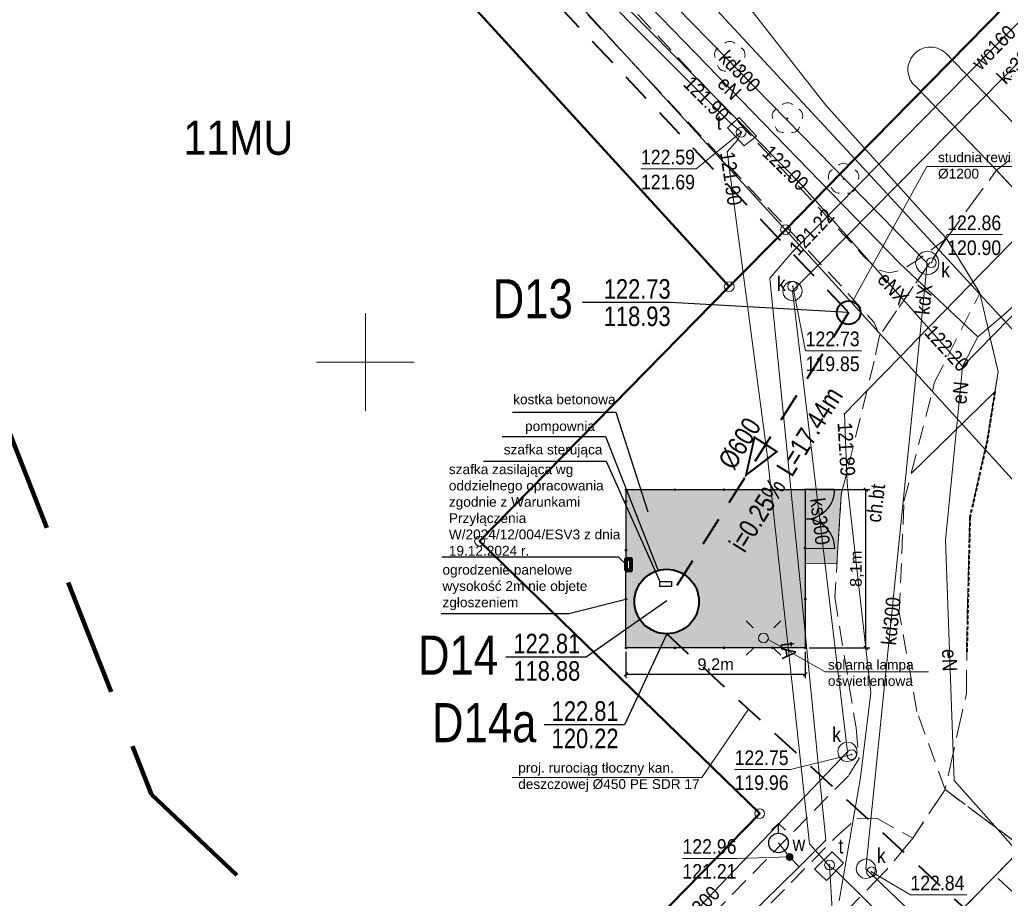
# Model space of a CAD drawing. Header units: metres. Extents: x 10302 to 38325, y -10115 to 6670.
# Tile 6 of 29: x 10916 to 10967, y -5523 to -5478. Entities that reach past the tile are written whole.
import ezdxf
from ezdxf.enums import TextEntityAlignment as Align

# ---------------------------------------------------------------- set-up
doc = ezdxf.new("R2010")
doc.units = ezdxf.units.M
for name, pattern in [('1.0_0.5', [1.5, 1, -0.5]), ('1.5_0.5', [2, 1.5, -0.5]), ('1.5_1.0', [2.5, 1.5, -1]), ('2', [0.9, 0.6, -0.3]), ('219-500', [0]), ('PRZER3-1', [4, 3, -1])]:
    doc.linetypes.add(name, pattern=pattern)
for name, color, linetype, lineweight in [('!kanalizacja deszczowa', 24, '1.5_1.0', 40), ('!kanalizacja tłoczna', 240, '1.5_1.0', 40), ('!kostka betonowa', 7, 'Continuous', 13), ('!lampa solarna', 1, 'Continuous', 40), ('!ogrodzenie pompowni', 7, 'Continuous', 30), ('!opisy', 7, 'Continuous', 18), ('!studnie', 24, 'Continuous', 40), ('!szafka sterownicza pompowni', 1, 'Continuous', 30), ('!szafka zasilająca pompowni', 1, 'Continuous', 30), ('z - kartowanie', 1, 'Continuous', 5), ('z - MPZT', 121, 'PRZER3-1', 18)]:
    doc.layers.add(name, color=color, linetype=linetype, lineweight=lineweight)
for name, color, linetype in [('202-punkt graniczny', 7, 'Continuous'), ('203-punkt graniczny', 7, 'Continuous'), ('217-kontur klasyfikacyjny', 7, 'Continuous'), ('218-kontur użytku gruntowego', 7, 'Continuous'), ('219-działka ewidencyjna', 7, 'Continuous'), ('chodnik', 7, 'Continuous'), ('chodnik-Atr17', 7, 'Continuous'), ('hydrant', 7, 'Continuous'), ('jezdnia', 7, 'Continuous'), ('komora podziemna', 7, 'Continuous'), ('krawężnik', 7, 'Continuous'), ('Liczby', 7, 'Continuous'), ('Linie_odn', 24, 'Continuous'), ('Opis_PZ', 24, 'Continuous'), ('przewód elektroenergetyczny podziemny', 7, 'Continuous'), ('przewód elektroenergetyczny podziemny-Atr1', 7, 'Continuous'), ('przewód gazowy', 7, 'Continuous'), ('przewód kanalizacyjny', 7, 'Continuous'), ('przewód kanalizacyjny-Atr1', 7, 'Continuous'), ('przewód telekomunikacyjny podziemny', 7, 'Continuous'), ('przewód telekomunikacyjny podziemny-Atr1', 7, 'Continuous'), ('przewód wodociągowy', 7, 'Continuous'), ('przewód wodociągowy-Atr1', 7, 'Continuous'), ('rzedna', 7, 'Continuous'), ('rzedna-Atr2', 7, 'Continuous'), ('rzedna-Atr3', 7, 'Continuous'), ('Teksty', 24, 'Continuous'), ('Wymiary', 7, 'Continuous'), ('właz do komory lub kanału - okrągły', 7, 'Continuous'), ('właz do komory lub kanału - okrągły-Atr17', 7, 'Continuous'), ('Zakres', 7, 'Continuous'), ('zasuwa lub zawór', 7, 'Continuous'), ('zasuwa lub zawór-Atr17', 7, 'Continuous')]:
    doc.layers.add(name, color=color, linetype=linetype)
doc.styles.add('MapaZas', font='geodezja.shx', dxfattribs={"width": 0.9})
doc.styles.get("Standard").update_dxf_attribs({"font": 'arial.ttf'})
doc.linetypes.add('OLZ', pattern='A,3,-1,[36,msgB.shx,S=0.008,R=0,X=-0.5,Y=0],3', length=7)
doc.dimstyles.new('K.S. - wymiary', dxfattribs={"dimtxt": 0.6, "dimasz": 0.2, "dimexe": 0.2, "dimexo": 0.2, "dimgap": 0.1, "dimtad": 1, "dimdec": 1, "dimtxsty": 'Standard', "dimblk": 'OBLIQUE', "dimblk1": 'OBLIQUE', "dimblk2": 'OBLIQUE', "dimcen": 2.5, "dimadec": 0, "dimazin": 0, "dimtfac": 1, "dimtmove": 0, "dimatfit": 3, "dimldrblk": 'OBLIQUE', "dimfxl": 1, "dimarcsym": 0})

# ---------------------------------------------------------------- blocks, each defined once
blk = doc.blocks.new('203')
at = {"linetype": 'Continuous', "lineweight": 0}
h = blk.add_hatch(color=0, dxfattribs=at)
edge = h.paths.add_edge_path()
edge.add_arc((0, 0), 0.045, 0, 360)
blk = doc.blocks.new('202')
at = {"color": 0, "linetype": 'Continuous', "lineweight": 0}
blk.add_circle((0, 0), 0.25, dxfattribs=at)
blk = doc.blocks.new('US22')
at = {"color": 0, "linetype": 'Continuous', "lineweight": 13}
blk.add_circle((0, 0), 0.25, dxfattribs=at)
blk = doc.blocks.new('PW01')
at = {"linetype": 'Continuous', "lineweight": 13}
h = blk.add_hatch(color=0, dxfattribs=at)
edge = h.paths.add_edge_path()
edge.add_arc((0, 0), 0.045, 0, 360)
blk = doc.blocks.new('US25')
at = {"linetype": 'Continuous', "lineweight": 0}
h = blk.add_hatch(color=0, dxfattribs=at)
edge = h.paths.add_edge_path()
edge.add_arc((0, 0), 0.2, 0, 360)
blk = doc.blocks.new('SUWH')
at = {"color": 0, "linetype": 'Continuous'}
for p in [(-0.354, 0.646), (0, 0.5), (0.354, 0.646)]:
    blk.add_line(p, (0, 1), dxfattribs=at)
blk.add_circle((0, 0), 0.5, dxfattribs=at)
blk = doc.blocks.new('OP021')
at = {"linetype": 'Continuous', "lineweight": 13}
h = blk.add_hatch(color=0, dxfattribs=at)
edge = h.paths.add_edge_path()
edge.add_arc((0, 0), 0.05, 0, 360)
at = {"color": 0, "linetype": 'Continuous', "lineweight": 13}
for centre, start, end in [((0, 0.4), 49.272, 130.728), ((-0.38, 0.124), 121.308, 202.548), ((0.38, 0.124), 337.452, 58.692), ((-0.235, -0.324), 193.221, 274.871), ((0.235, -0.324), 265.129, 346.779)]:
    blk.add_arc(centre, 0.4, start, end, dxfattribs=at)
blk = doc.blocks.new('SM01')
at = {"color": 0, "linetype": 'Continuous', "lineweight": 13}
for p, q in [((-0.53, 0.531), (-0.883, 0.884)), ((0.531, 0.531), (0.884, 0.884)), ((-0.53, -0.53), (-0.883, -0.883)), ((0.531, -0.53), (0.884, -0.883))]:
    blk.add_line(p, q, dxfattribs=at)
blk.add_circle((0, 0), 0.25, dxfattribs=at)
blk = doc.blocks.new('_Oblique')
at = {"color": 0, "linetype": 'ByBlock', "lineweight": -2, "transparency": 16777216}
blk.add_line((-0.5, -0.5), (0.5, 0.5), dxfattribs=at)
blk = doc.blocks.new('*D53')
at = {"layer": 'Defpoints', "color": 0}
for p in [(10947.249, -5510.532), (10956.423, -5510.532), (10956.423, -5511.882)]:
    blk.add_point(p, dxfattribs=at)
at = {"layer": 'Wymiary', "color": 0, "lineweight": -2}
for p, q in [((10947.249, -5510.732), (10947.249, -5512.082)), ((10956.423, -5510.732), (10956.423, -5512.082)), ((10947.249, -5511.882), (10956.423, -5511.882))]:
    blk.add_line(p, q, dxfattribs=at)
at = {"layer": 'Wymiary', "color": 0, "lineweight": -2, "xscale": 0.2, "yscale": 0.2, "zscale": 0.2}
for p, rotation in [((10947.249, -5511.882), 179.9968985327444), ((10956.423, -5511.882), 359.9968985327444)]:
    blk.add_blockref('_Oblique', p, dxfattribs=dict(at, rotation=rotation))
at = {"layer": 'Wymiary', "color": 0, "insert": (10951.836, -5511.422), "char_height": 0.6, "attachment_point": 5, "rotation": 359.9969}
blk.add_mtext('9,2m', dxfattribs=at)
blk = doc.blocks.new('*D54')
at = {"layer": 'Defpoints', "color": 0}
for p in [(10956.423, -5502.434), (10959.523, -5502.434), (10956.423, -5510.532)]:
    blk.add_point(p, dxfattribs=at)
at = {"layer": 'Wymiary', "color": 0, "lineweight": -2}
for p, q in [((10956.623, -5502.434), (10959.723, -5502.434)), ((10959.523, -5510.532), (10959.523, -5502.434)), ((10956.623, -5510.532), (10959.723, -5510.532))]:
    blk.add_line(p, q, dxfattribs=at)
at = {"layer": 'Wymiary', "color": 0, "lineweight": -2, "xscale": 0.2, "yscale": 0.2, "zscale": 0.2}
for p, rotation in [((10959.523, -5502.434), 90), ((10959.523, -5510.532), 270)]:
    blk.add_blockref('_Oblique', p, dxfattribs=dict(at, rotation=rotation))
at = {"layer": 'Wymiary', "color": 0, "insert": (10959.063, -5506.483), "char_height": 0.6, "attachment_point": 5, "rotation": 90}
blk.add_mtext('8,1m', dxfattribs=at)

msp = doc.modelspace()

# ---------------------------------------------------------------- hatches: boundary and pattern name
at = {"layer": '!kostka betonowa', "transparency": 33554687}
h = msp.add_hatch(dxfattribs=at)
h.set_pattern_fill('BUTTERFLY', color=256, scale=0.01, angle=179, style=0)
h.paths.add_polyline_path([(10956.423, -5510.532), (10947.249, -5510.532), (10947.251, -5506.577), (10947.251, -5506.577), (10947.253, -5505.977), (10947.251, -5505.977), (10947.253, -5502.434), (10958.321, -5502.434), (10958.26, -5502.678), (10958.038, -5506.222), (10956.423, -5506.213)])
h.paths.add_polyline_path([(10950.984, -5508.159, -1), (10947.684, -5508.159, -1)], flags=16)
h.paths.add_polyline_path([(10947.253, -5505.977), (10947.251, -5506.577), (10947.501, -5506.578), (10947.503, -5505.978)], flags=16)

# ---------------------------------------------------------------- linework, layer by layer
at = {"layer": '!kanalizacja deszczowa'}
msp.add_lwpolyline([(10600, -5104.768), (10609.534, -5114.656), (10649.853, -5156.734), (10677.221, -5186.107), (10709.09, -5220.326), (10754.76, -5269.218), (10789.47, -5306.278), (10819.53, -5338.968), (10822.276, -5348.999), (10870.203, -5399.744), (10918.061, -5450.416), (10958.638, -5493.378), (10949.334, -5508.159)], dxfattribs=at)
at = {"layer": '!kanalizacja deszczowa', "linetype": 'ByBlock'}
msp.add_lwpolyline([(10953.392, -5501.689, 0.1, 0.1, 0), (10954.964, -5500.486, 0.1, 0.1, 0), (10953.823, -5499.756, 0.1, 0.1, 0)], format="xyseb", close=True, dxfattribs=at)
at = {"layer": '!kanalizacja tłoczna'}
msp.add_lwpolyline([(10949.334, -5509.809), (10975.677, -5534.081)], dxfattribs=at)
at = {"layer": '!kanalizacja tłoczna', "linetype": 'Continuous'}
msp.add_circle((10949.334, -5508.159), 1.65, dxfattribs=at)
at = {"layer": '!kostka betonowa'}
msp.add_lwpolyline([(10961.84, -5501.607), (10966.118, -5497.434)], dxfattribs=at)
at = {"layer": '!kostka betonowa', "color": 4, "linetype": '2', "lineweight": 40, "ltscale": 0.3}
msp.add_lwpolyline([(10966.118, -5497.434), (10965.734, -5499.894), (10964.84, -5503.838), (10964.679, -5510.806)], dxfattribs=at)
at = {"layer": '!kostka betonowa', "color": 252}
msp.add_lwpolyline([(10947.249, -5510.532), (10956.423, -5510.532), (10956.423, -5506.213), (10958.038, -5506.222), (10958.26, -5502.678), (10958.321, -5502.434), (10947.253, -5502.434), (10947.249, -5510.532)], dxfattribs=at)
at = {"layer": '!ogrodzenie pompowni', "color": 252}
msp.add_lwpolyline([(10956.423, -5510.532), (10947.249, -5510.532), (10947.253, -5502.434), (10956.423, -5502.434)], close=True, dxfattribs=at)
msp.add_lwpolyline([(10956.425, -5505.433), (10957.925, -5505.441, 0.416307), (10956.422, -5503.934, 0.416307), (10957.923, -5502.424), (10956.423, -5502.434)], format="xyb", dxfattribs=at)
for centre in [(10947.253, -5502.434), (10949.753, -5502.434), (10952.253, -5502.434), (10956.423, -5502.434), (10947.252, -5503.032), (10947.253, -5505.532), (10956.421, -5505.433), (10947.25, -5508.032), (10956.423, -5508.032), (10947.249, -5510.532), (10949.749, -5510.532), (10952.249, -5510.524), (10954.749, -5510.524), (10956.423, -5510.532)]:
    msp.add_circle(centre, 0.045, dxfattribs=at)
at = {"layer": '!ogrodzenie pompowni'}
for centre in [(10954.753, -5502.434), (10956.423, -5502.434)]:
    msp.add_circle(centre, 0.045, dxfattribs=at)
at = {"layer": '!opisy', "color": 24}
for points in [[(10970.433, -5485.904), (10962.633, -5485.904), (10958.831, -5492.81)], [(10962.723, -5511.753), (10957.433, -5511.753), (10954.52, -5510.106)], [(10941.435, -5517.163), (10951.125, -5517.163), (10953.51, -5513.657)]]:
    msp.add_lwpolyline(points, dxfattribs=at)
at = {"layer": '!opisy', "color": 24, "lineweight": 30}
for points in [[(10941.44, -5498.472), (10946.73, -5498.472), (10948.373, -5503.575)], [(10940.919, -5499.714), (10946.199, -5499.714), (10948.9, -5506.567)], [(10939.963, -5500.978), (10946.243, -5500.978), (10948.985, -5507.138)]]:
    msp.add_lwpolyline(points, dxfattribs=at)
at = {"layer": '!opisy', "color": 252, "lineweight": 30}
for points in [[(10937.83, -5505.869), (10946.85, -5505.869), (10947.251, -5506.27)], [(10937.8, -5508.774), (10944.32, -5508.774), (10947.25, -5508.032)]]:
    msp.add_lwpolyline(points, dxfattribs=at)
at = {"layer": '!studnie'}
msp.add_circle((10958.638, -5493.378), 0.6, dxfattribs=at)
at = {"layer": '!szafka sterownicza pompowni'}
msp.add_lwpolyline([(10948.985, -5507.138), (10949.585, -5507.137), (10949.586, -5507.387), (10948.986, -5507.388)], close=True, dxfattribs=at)
at = {"layer": '!szafka zasilająca pompowni', "color": 252, "lineweight": 80}
msp.add_lwpolyline([(10947.251, -5506.577), (10947.253, -5505.977), (10947.503, -5505.978), (10947.501, -5506.578)], close=True, dxfattribs=at)
at = {"color": 0, "lineweight": 13}
for p, q in [((10933.92, -5498.408), (10933.92, -5493.408)), ((10933.92, -5498.408), (10933.92, -5493.408)), ((10931.42, -5495.908), (10936.42, -5495.908)), ((10931.42, -5495.908), (10936.42, -5495.908))]:
    msp.add_line(p, q, dxfattribs=at)
at = {"layer": '217-kontur klasyfikacyjny', "color": 3, "linetype": 'Continuous', "lineweight": 13}
msp.add_line((10924.976, -5548.802), (10954.09, -5519.008), dxfattribs=at)
at = {"layer": '217-kontur klasyfikacyjny', "color": 3, "linetype": 'Continuous', "lineweight": 13, "flags": 128}
for points in [[(10952.53, -5492.048), (10917.14, -5453.298)], [(10939.76, -5505.068), (10952.53, -5492.048)], [(10954.09, -5519.008), (10939.76, -5505.068)]]:
    msp.add_lwpolyline(points, dxfattribs=at)
at = {"layer": '218-kontur użytku gruntowego', "color": 3, "linetype": 'Continuous', "lineweight": 13}
for p, q in [((10924.976, -5548.802), (10954.09, -5519.008)), ((10954.09, -5519.008), (10924.976, -5548.802))]:
    msp.add_line(p, q, dxfattribs=at)
at = {"layer": '218-kontur użytku gruntowego', "color": 3, "linetype": 'Continuous', "lineweight": 13, "flags": 128}
for points in [[(10952.53, -5492.048), (10917.14, -5453.298)], [(10917.14, -5453.298), (10952.53, -5492.048)], [(10939.76, -5505.068), (10952.53, -5492.048)], [(10952.53, -5492.048), (10939.76, -5505.068)], [(10954.09, -5519.008), (10939.76, -5505.068)], [(10939.76, -5505.068), (10954.09, -5519.008)]]:
    msp.add_lwpolyline(points, dxfattribs=at)
at = {"layer": '219-działka ewidencyjna', "color": 3, "linetype": '219-500', "lineweight": 13}
msp.add_line((10924.976, -5548.802), (10954.09, -5519.008), dxfattribs=at)
at = {"layer": '219-działka ewidencyjna', "color": 3, "linetype": '219-500', "lineweight": 13, "flags": 128}
for points in [[(10882.23, -5402.828), (10958.95, -5485.508)], [(10955.41, -5489.138), (10920.09, -5450.518)], [(10952.53, -5492.048), (10917.14, -5453.298)], [(10958.95, -5485.508), (10973.42, -5470.778)], [(10958.95, -5485.508), (10970.91, -5498.448)], [(10955.41, -5489.138), (10952.53, -5492.048)], [(10967.17, -5502.088), (10955.41, -5489.138)], [(10952.53, -5492.048), (10939.76, -5505.068)], [(10954.09, -5519.008), (10939.76, -5505.068)]]:
    msp.add_lwpolyline(points, dxfattribs=at)
at = {"layer": 'chodnik', "color": 7, "linetype": '1.0_0.5', "lineweight": 13}
for p, q in [((10963.65, -5489.578), (10960.21, -5494.558)), ((10965.35, -5492.378), (10963.65, -5489.578)), ((10963.03, -5496.938), (10965.35, -5492.378)), ((10960.21, -5494.558), (10959.95, -5495.868)), ((10959.95, -5495.868), (10958.26, -5502.678)), ((10962.92, -5497.398), (10963.03, -5496.938)), ((10961.47, -5503.048), (10962.92, -5497.398)), ((10958.26, -5502.678), (10957.93, -5507.938)), ((10961.23, -5508.708), (10961.47, -5503.048)), ((10957.93, -5507.938), (10959.02, -5514.628)), ((10962.13, -5513.778), (10961.23, -5508.708)), ((10963.57, -5517.778), (10962.13, -5513.778)), ((10959.02, -5514.628), (10959.17, -5516.188)), ((10959.17, -5516.188), (10958.63, -5517.068)), ((10958.63, -5517.068), (10950.26, -5525.628)), ((10961.92, -5520.268), (10963.57, -5517.778)), ((10958.01, -5520.178), (10959.07, -5519.258)), ((10959.07, -5519.258), (10960.08, -5519.248)), ((10960.08, -5519.248), (10961.92, -5520.268)), ((10951.5, -5526.808), (10958.01, -5520.178))]:
    msp.add_line(p, q, dxfattribs=at)
at = {"layer": 'chodnik', "color": 7, "linetype": '1.0_0.5', "lineweight": 13, "flags": 128}
for points in [[(10963.65, -5489.578), (10962.2, -5490.658), (10961.37, -5491.198), (10960.73, -5491.348), (10960.16, -5491.198), (10959.44, -5490.518), (10942.24, -5472.128), (10913.17, -5440.908), (10899.87, -5426.598), (10894.81, -5421.178), (10887.72, -5413.538), (10881.02, -5406.328), (10867.29, -5391.538), (10863.38, -5387.358), (10862.1, -5388.758), (10865.92, -5392.838), (10879.73, -5407.678), (10886.33, -5414.818), (10893.47, -5422.488), (10898.66, -5428.038), (10911.8, -5442.238), (10940.89, -5473.418), (10958.07, -5491.808), (10959.95, -5493.888), (10960.21, -5494.558)], [(10968.04, -5484.688), (10966.2, -5486.088), (10968.89, -5488.968), (10970.7, -5487.588)], [(10966.14, -5522.188), (10963.32, -5525.038), (10970.12, -5531.408), (10972.97, -5528.538)]]:
    msp.add_lwpolyline(points, close=True, dxfattribs=at)
at = {"layer": 'jezdnia', "color": 7, "linetype": '1.5_0.5', "lineweight": 13, "flags": 128}
msp.add_lwpolyline([(11010.47, -5496.178), (11007.08, -5492.788), (11006.17, -5493.628), (11005.16, -5493.748), (11004.47, -5493.258), (11002.67, -5491.208), (11001.75, -5490.578), (11001.08, -5489.758), (11000.3, -5488.088), (11000.43, -5486.678), (10996.79, -5483.448), (10994.32, -5484.518), (10991.78, -5484.938), (10988.72, -5485.018), (10984.4, -5485.168), (10980.15, -5485.218), (10977.54, -5484.998), (10975.17, -5484.218), (10972.33, -5482.598), (10968.04, -5484.688), (10970.7, -5487.588), (10972.19, -5489.158), (10972.29, -5489.328), (10972.38, -5489.508), (10972.42, -5489.708), (10972.43, -5489.908), (10972.41, -5490.118), (10972.35, -5490.308), (10972.25, -5490.488), (10972.13, -5490.658), (10971.98, -5490.798), (10971.82, -5490.898), (10971.62, -5490.978), (10971.42, -5491.028), (10971.22, -5491.038), (10971.02, -5491.018), (10970.82, -5490.958), (10970.65, -5490.858), (10968.89, -5488.968), (10966.2, -5486.088), (10963.65, -5489.578), (10965.35, -5492.378), (10966.28, -5496.398), (10965.73, -5499.918), (10965.62, -5500.378), (10964.84, -5503.838), (10964.7, -5508.798), (10964.66, -5512.858), (10963.57, -5517.778), (10967.54, -5520.738), (10968.81, -5520.328), (10973.35, -5516.838), (10973.2, -5516.638), (10973.06, -5516.418), (10972.91, -5516.208), (10972.77, -5515.988), (10972.64, -5515.778), (10972.51, -5515.548), (10972.38, -5515.328), (10972.26, -5515.108), (10972.13, -5514.888), (10972.02, -5514.658), (10971.9, -5514.428), (10971.8, -5514.198), (10971.68, -5513.968), (10971.58, -5513.738), (10971.48, -5513.498), (10971.38, -5513.258), (10971.29, -5513.028), (10971.2, -5512.788), (10971.11, -5512.548), (10971.03, -5512.308), (10970.95, -5512.058), (10970.88, -5511.818), (10970.8, -5511.568), (10970.74, -5511.328), (10970.67, -5511.078), (10970.61, -5510.838), (10970.55, -5510.588), (10970.49, -5510.328), (10970.45, -5510.078), (10970.4, -5509.828), (10970.32, -5509.318), (10970.29, -5509.068), (10970.25, -5508.818), (10970.23, -5508.568), (10970.21, -5508.308), (10970.19, -5508.058), (10970.17, -5507.798), (10970.16, -5507.548), (10970.15, -5507.288), (10970.14, -5507.038), (10970.15, -5506.778), (10970.15, -5506.528), (10970.16, -5506.268), (10970.17, -5506.018), (10970.19, -5505.758), (10970.2, -5505.498), (10970.21, -5505.438), (10970.21, -5505.368), (10970.23, -5505.298), (10970.23, -5505.228), (10970.24, -5505.158), (10970.24, -5505.088), (10970.26, -5504.948), (10970.26, -5504.878), (10970.27, -5504.808), (10970.29, -5504.738), (10970.3, -5504.678), (10970.3, -5504.608), (10970.31, -5504.538), (10970.33, -5504.398), (10970.37, -5504.148), (10970.41, -5503.898), (10970.46, -5503.648), (10970.5, -5503.398), (10970.55, -5503.148), (10970.61, -5502.898), (10970.73, -5502.408), (10970.8, -5502.158), (10970.87, -5501.918), (10970.94, -5501.678), (10971.03, -5501.428), (10971.1, -5501.188), (10971.18, -5500.948), (10971.28, -5500.718), (10971.37, -5500.478), (10971.47, -5500.238), (10971.56, -5500.008), (10971.67, -5499.768), (10971.78, -5499.548), (10971.88, -5499.318), (10972, -5499.088), (10972.11, -5498.858), (10972.24, -5498.638), (10972.36, -5498.418), (10972.48, -5498.198), (10972.62, -5497.978), (10972.75, -5497.758), (10972.89, -5497.548), (10973.03, -5497.338), (10973.17, -5497.128), (10973.32, -5496.918), (10973.47, -5496.708), (10973.62, -5496.508), (10973.78, -5496.308), (10973.93, -5496.108), (10974.1, -5495.918), (10974.26, -5495.718), (10974.43, -5495.528), (10974.6, -5495.338), (10974.77, -5495.158), (10974.95, -5494.968), (10975.13, -5494.788), (10975.31, -5494.618), (10975.49, -5494.438), (10975.68, -5494.268), (10975.87, -5494.098), (10976.06, -5493.928), (10976.25, -5493.768), (10976.46, -5493.608), (10976.65, -5493.448), (10977.06, -5493.148), (10977.27, -5492.988), (10977.47, -5492.858), (10977.68, -5492.708), (10977.9, -5492.568), (10978.11, -5492.438), (10978.33, -5492.308), (10978.54, -5492.188), (10978.77, -5492.058), (10978.99, -5491.928), (10979.21, -5491.818), (10979.44, -5491.698), (10979.67, -5491.598), (10979.9, -5491.488), (10980.13, -5491.378), (10980.36, -5491.278), (10980.59, -5491.178), (10980.82, -5491.088), (10981.07, -5490.998), (10981.31, -5490.908), (10981.54, -5490.828), (10981.78, -5490.738), (10982.02, -5490.668), (10982.26, -5490.598), (10982.51, -5490.528), (10982.76, -5490.458), (10983, -5490.398), (10983.25, -5490.338), (10983.49, -5490.278), (10983.74, -5490.238), (10984.24, -5490.138), (10984.49, -5490.098), (10984.73, -5490.068), (10985, -5490.028), (10985.25, -5490.008), (10985.5, -5489.978), (10985.75, -5489.948), (10986, -5489.938), (10986.25, -5489.918), (10986.51, -5489.908), (10986.76, -5489.898), (10987.01, -5489.898), (10987.27, -5489.898), (10987.52, -5489.908), (10987.77, -5489.908), (10988.02, -5489.918), (10988.28, -5489.928), (10988.53, -5489.948), (10988.78, -5489.978), (10989.03, -5489.998), (10989.29, -5490.028), (10989.54, -5490.058), (10989.79, -5490.098), (10990.03, -5490.138), (10990.28, -5490.188), (10990.53, -5490.228), (10990.78, -5490.288), (10991.03, -5490.338), (10991.27, -5490.398), (10991.52, -5490.458), (10991.77, -5490.518), (10992.01, -5490.598), (10992.25, -5490.668), (10992.49, -5490.748), (10992.73, -5490.828), (10992.97, -5490.918), (10993.21, -5491.008), (10993.44, -5491.088), (10993.68, -5491.198), (10993.9, -5491.288), (10994.14, -5491.398), (10994.37, -5491.498), (10994.6, -5491.618), (10994.83, -5491.718), (10995.05, -5491.838), (10995.27, -5491.958), (10995.49, -5492.078), (10995.72, -5492.208), (10995.94, -5492.338), (10996.14, -5492.468), (10996.36, -5492.608), (10996.57, -5492.738), (10996.79, -5492.878), (10996.99, -5493.028), (10997.19, -5493.178), (10997.4, -5493.338), (10997.6, -5493.488), (10997.79, -5493.638), (10997.99, -5493.808), (10998.19, -5493.968), (10998.37, -5494.128), (10998.57, -5494.308), (10998.75, -5494.468), (10998.94, -5494.648), (10999.12, -5494.828), (10999.3, -5495.008), (10999.48, -5495.178), (10999.64, -5495.378), (10999.82, -5495.558), (10999.99, -5495.748), (11000.14, -5495.948), (11000.31, -5496.138), (11000.62, -5496.538), (11000.78, -5496.738), (11000.92, -5496.938), (11001.07, -5497.148), (11001.22, -5497.358), (11001.35, -5497.568), (11001.49, -5497.778), (11001.63, -5497.988), (11001.76, -5498.218), (11001.89, -5498.428), (11002.01, -5498.648), (11002.13, -5498.868), (11002.25, -5499.098), (11002.36, -5499.328), (11002.48, -5499.548), (11002.58, -5499.778), (11002.69, -5500.008), (11002.79, -5500.248), (11002.88, -5500.478), (11002.98, -5500.718)], close=True, dxfattribs=at)
at = {"layer": 'jezdnia', "color": 7, "linetype": '1.5_0.5', "lineweight": 13}
msp.add_lwpolyline([(10934.164, -5558.837), (10936.75, -5556.188), (10956.42, -5532.058), (10963.32, -5525.038), (10966.14, -5522.188), (10967.54, -5520.738), (10963.57, -5517.778), (10961.92, -5520.268), (10960.61, -5521.848), (10953.65, -5528.988), (10931.77, -5551.338), (10929.461, -5553.699)], dxfattribs=at)
at = {"layer": 'komora podziemna', "color": 30, "linetype": 'Continuous', "lineweight": 13, "flags": 128}
for points in [[(10953.04, -5483.398), (10953.93, -5484.348), (10953.29, -5484.848), (10952.45, -5483.928)], [(10957.79, -5520.958), (10958.38, -5521.538), (10957.5, -5522.428), (10956.89, -5521.858)]]:
    msp.add_lwpolyline(points, close=True, dxfattribs=at)
at = {"layer": 'komora podziemna', "color": 32, "linetype": 'Continuous', "lineweight": 13, "flags": 128}
for points in [[(10963.26, -5490.848), (10963.21, -5491.078), (10963.08, -5491.268), (10962.88, -5491.388), (10962.65, -5491.438), (10962.42, -5491.378), (10962.24, -5491.248), (10962.11, -5491.058), (10962.06, -5490.828), (10962.12, -5490.598), (10962.25, -5490.408), (10962.44, -5490.278), (10962.67, -5490.238), (10962.9, -5490.288), (10963.09, -5490.428), (10963.22, -5490.618)], [(10956.23, -5492.088), (10956.27, -5492.278), (10956.22, -5492.468), (10956.11, -5492.628), (10955.95, -5492.738), (10955.76, -5492.768), (10955.57, -5492.728), (10955.41, -5492.618), (10955.3, -5492.458), (10955.27, -5492.268), (10955.31, -5492.078), (10955.42, -5491.918), (10955.58, -5491.808), (10955.78, -5491.768), (10955.96, -5491.818), (10956.12, -5491.928)], [(10959.08, -5515.858), (10959.04, -5516.048), (10958.93, -5516.208), (10958.76, -5516.308), (10958.57, -5516.348), (10958.38, -5516.308), (10958.23, -5516.198), (10958.12, -5516.028), (10958.08, -5515.838), (10958.12, -5515.648), (10958.24, -5515.498), (10958.4, -5515.388), (10958.59, -5515.348), (10958.78, -5515.388), (10958.94, -5515.508), (10959.04, -5515.668)], [(10960.02, -5521.838), (10959.98, -5522.028), (10959.87, -5522.188), (10959.71, -5522.288), (10959.51, -5522.328), (10959.33, -5522.288), (10959.17, -5522.168), (10959.06, -5522.008), (10959.02, -5521.818), (10959.07, -5521.628), (10959.18, -5521.468), (10959.34, -5521.368), (10959.53, -5521.328), (10959.72, -5521.368), (10959.88, -5521.488), (10959.99, -5521.648)]]:
    msp.add_lwpolyline(points, close=True, dxfattribs=at)
at = {"layer": 'krawężnik', "color": 7, "linetype": 'Continuous', "lineweight": 13, "flags": 128}
for points in [[(10952.52, -5476.428), (10957.45, -5482.738), (10962.51, -5488.348), (10963.65, -5489.578)], [(10962.07, -5481.808), (10961.91, -5481.648), (10961.79, -5481.458), (10961.71, -5481.248), (10961.67, -5481.028), (10961.67, -5480.808), (10961.73, -5480.588), (10961.82, -5480.378), (10961.95, -5480.188), (10962.11, -5480.038), (10962.3, -5479.918), (10962.51, -5479.828), (10962.73, -5479.798), (10962.96, -5479.798), (10963.18, -5479.848), (10963.38, -5479.948), (10963.57, -5480.068)], [(10972.19, -5489.158), (10970.7, -5487.588), (10968.04, -5484.688), (10963.59, -5480.088)], [(10962.07, -5481.808), (10966.2, -5486.088), (10968.89, -5488.968), (10970.65, -5490.858)], [(10963.65, -5489.578), (10965.35, -5492.378), (10966.28, -5496.398), (10965.73, -5499.918), (10965.62, -5500.378)]]:
    msp.add_lwpolyline(points, dxfattribs=at)
at = {"layer": 'krawężnik', "color": 7, "linetype": 'Continuous', "lineweight": 13}
msp.add_lwpolyline([(10934.164, -5558.837), (10936.75, -5556.188), (10956.42, -5532.058), (10963.32, -5525.038), (10966.14, -5522.188), (10967.54, -5520.738), (10968.81, -5520.328), (10970.26, -5521.018), (10971.62, -5522.498), (10973.1, -5523.858), (10973.83, -5525.418), (10973.76, -5527.058), (10972.97, -5528.538), (10970.12, -5531.408)], dxfattribs=at)
at = {"layer": 'Linie_odn'}
for points in [[(10958.638, -5493.378), (10949.533, -5492.865), (10945.033, -5492.865)], [(10949.334, -5508.125), (10945.21, -5511.007), (10941.11, -5511.007)], [(10949.334, -5509.809), (10947.17, -5514.463), (10943.07, -5514.463)]]:
    msp.add_lwpolyline(points, dxfattribs=at)
at = {"layer": 'przewód elektroenergetyczny podziemny', "color": 1, "linetype": 'Continuous', "lineweight": 13, "flags": 128}
for points in [[(10965.24, -5494.608), (10961.26, -5490.868), (10943.82, -5472.888), (10946.21, -5470.518), (10946.29, -5470.058)], [(10970.85, -5489.598), (10964.47, -5496.138), (10956.27, -5486.878), (10943, -5473.378)], [(10965.24, -5494.608), (10966.6, -5493.468), (10970.85, -5489.598)], [(10964.2, -5498.818), (10964.47, -5496.138), (10965.24, -5494.608)], [(10970.24, -5524.288), (10964.03, -5517.308), (10963.59, -5505.018), (10964.2, -5498.818)]]:
    msp.add_lwpolyline(points, dxfattribs=at)
at = {"layer": 'przewód gazowy', "color": 40, "linetype": 'Continuous', "lineweight": 13}
for p, q in [((10961.3, -5495.608), (10959.64, -5497.318)), ((10959.64, -5497.318), (10958.42, -5498.548)), ((10958.42, -5498.548), (10958.57, -5502.108)), ((10958.57, -5502.108), (10959.77, -5512.808)), ((10959.77, -5512.808), (10959.24, -5517.158)), ((10959.24, -5517.158), (10958.16, -5523.478))]:
    msp.add_line(p, q, dxfattribs=at)
msp.add_lwpolyline([(11025.779, -5451.569), (11010.72, -5466.618), (10998.79, -5476.758), (10980.22, -5476.208), (10974, -5482.598), (10964.11, -5492.718), (10962.13, -5494.758), (10961.3, -5495.608)], dxfattribs=at)
at = {"layer": 'przewód kanalizacyjny', "color": 34, "linetype": 'Continuous', "lineweight": 13, "flags": 128}
for points in [[(10962.66, -5490.838), (10943.48, -5471.228)], [(10957.07, -5490.958), (10973.48, -5474.328)], [(10962.09, -5496.488), (10962.66, -5490.838)], [(10955.77, -5492.268), (10957.07, -5490.958)], [(10958.58, -5515.848), (10955.77, -5492.268)], [(10959.52, -5521.828), (10962.09, -5496.488)], [(10943.45, -5531.688), (10958.58, -5515.848)], [(10959.52, -5521.828), (10975.14, -5536.788)]]:
    msp.add_lwpolyline(points, dxfattribs=at)
at = {"layer": 'przewód telekomunikacyjny podziemny', "color": 30, "linetype": 'Continuous', "lineweight": 13, "flags": 128}
for points in [[(10918.86, -5448.898), (10919.17, -5449.398), (10941.74, -5472.788), (10952.62, -5483.698), (10953.18, -5484.138)], [(10953.18, -5484.138), (10952.95, -5484.548), (10952.43, -5485.148), (10954.48, -5500.778), (10956.64, -5520.548), (10957.36, -5521.348), (10957.64, -5521.698)], [(10957.64, -5521.698), (10958, -5521.938), (10972.6, -5536.378), (10972.66, -5536.858)]]:
    msp.add_lwpolyline(points, dxfattribs=at)
at = {"layer": 'przewód wodociągowy', "color": 5, "linetype": 'Continuous', "lineweight": 13}
for p, q in [((10954.61, -5491.618), (10955.79, -5490.248)), ((10957.48, -5520.368), (10954.61, -5491.618)), ((10956.11, -5521.728), (10957.48, -5520.368)), ((10939.19, -5538.258), (10956.11, -5521.728))]:
    msp.add_line(p, q, dxfattribs=at)
at = {"layer": 'przewód wodociągowy', "color": 5, "linetype": 'Continuous', "lineweight": 13, "flags": 128}
for points in [[(10955.79, -5490.248), (10972.67, -5473.098), (10972.8, -5472.878)], [(10955.05, -5520.508), (10955.62, -5521.228)], [(10955.62, -5521.228), (10956.11, -5521.728)]]:
    msp.add_lwpolyline(points, dxfattribs=at)
at = {"layer": 'rzedna-Atr2', "color": 7, "lineweight": 13, "flags": 128}
for points in [[(10953.14, -5484.148), (10950.84, -5486.028), (10948.018, -5486.028)], [(10962.87, -5490.818), (10963.68, -5489.388), (10966.502, -5489.388)], [(10955.78, -5492.038), (10956.44, -5495.328), (10959.294, -5495.328)], [(10958.79, -5515.988), (10955.66, -5516.758), (10952.806, -5516.758)], [(10957.66, -5521.638), (10957.99, -5527.008), (10960.838, -5527.008)], [(10959.81, -5521.988), (10961.8, -5523.168), (10964.686, -5523.168)]]:
    msp.add_lwpolyline(points, dxfattribs=at)
at = {"layer": 'rzedna-Atr2', "color": 5, "lineweight": 13, "flags": 128}
msp.add_lwpolyline([(10955.62, -5521.228), (10952.93, -5521.298), (10950.14, -5521.298)], dxfattribs=at)
at = {"layer": 'z - MPZT', "linetype": 'Continuous', "lineweight": 50}
for points in [[(10939.68, -5533.755), (10954.09, -5519.008), (10939.76, -5505.068), (10952.53, -5492.048), (10917.14, -5453.298), (10890.54, -5425.178), (10876.87, -5410.538), (10814.15, -5343.818), (10816.18, -5341.938), (10806.21, -5331.278), (10800.43, -5324.998), (10779.98, -5301.608), (10768.17, -5288.758), (10759.88, -5279.428), (10743.05, -5261.225)], [(10952.53, -5492.048), (10955.41, -5489.138), (10958.95, -5485.508), (10973.42, -5470.778)]]:
    msp.add_lwpolyline(points, dxfattribs=at)
at = {"layer": 'Zakres', "color": 6, "linetype": '2', "lineweight": 100, "ltscale": 10}
msp.add_lwpolyline([(10734.301, -5292.325), (10908.87, -5482.048), (10922.98, -5518.038), (10994.95, -5585.768)], dxfattribs=at)

# ---------------------------------------------------------------- block references
at = {"layer": '!lampa solarna'}
msp.add_blockref('SM01', (10954.283, -5510.027), dxfattribs=at)
at = {"layer": '202-punkt graniczny', "color": 3, "linetype": 'Continuous', "lineweight": 13}
for p in [(10955.41, -5489.138), (10952.53, -5492.048), (10939.76, -5505.068), (10954.09, -5519.008)]:
    msp.add_blockref('202', p, dxfattribs=at)
at = {"layer": '203-punkt graniczny', "color": 3, "linetype": 'Continuous', "lineweight": 13}
msp.add_blockref('203', (10958.95, -5485.508), dxfattribs=at)
at = {"layer": 'hydrant', "color": 5, "linetype": 'Continuous', "lineweight": 13}
msp.add_blockref('SUWH', (10955.05, -5520.508), dxfattribs=at)
at = {"layer": 'rzedna', "color": 30, "linetype": 'Continuous', "lineweight": 13}
for p in [(10952.62, -5483.698), (10953.14, -5484.148), (10952.95, -5484.548), (10957.66, -5521.638)]:
    msp.add_blockref('PW01', p, dxfattribs=at)
at = {"layer": 'rzedna', "color": 1, "linetype": 'Continuous', "lineweight": 13}
for p in [(10956.27, -5486.878), (10964.47, -5496.138)]:
    msp.add_blockref('PW01', p, dxfattribs=at)
at = {"layer": 'rzedna', "color": 5, "linetype": 'Continuous', "lineweight": 13}
for p in [(10955.79, -5490.248), (10955.62, -5521.228)]:
    msp.add_blockref('PW01', p, dxfattribs=at)
at = {"layer": 'rzedna', "color": 34, "linetype": 'Continuous', "lineweight": 13}
for p in [(10962.87, -5490.818), (10955.78, -5492.038), (10958.79, -5515.988), (10959.81, -5521.988)]:
    msp.add_blockref('PW01', p, dxfattribs=at)
at = {"layer": 'rzedna', "color": 40, "linetype": 'Continuous', "lineweight": 13}
msp.add_blockref('PW01', (10958.42, -5498.548), dxfattribs=at)
at = {"layer": 'właz do komory lub kanału - okrągły', "color": 7, "linetype": 'Continuous', "lineweight": 13}
for p in [(10953.14, -5484.148), (10962.87, -5490.818), (10955.78, -5492.038), (10958.79, -5515.988), (10957.66, -5521.638), (10959.81, -5521.988)]:
    msp.add_blockref('US22', p, dxfattribs=at)
at = {"layer": 'z - kartowanie', "color": 94, "linetype": 'Continuous', "lineweight": 13}
for p in [(10952.56, -5480.298), (10955.51, -5483.438), (10958.38, -5486.538)]:
    msp.add_blockref('OP021', p, dxfattribs=at)
at = {"layer": 'zasuwa lub zawór', "color": 5, "linetype": 'Continuous', "lineweight": 13}
msp.add_blockref('US25', (10955.62, -5521.228), dxfattribs=at)

# ---------------------------------------------------------------- texts
at = {"layer": '!opisy', "color": 24, "char_height": 0.5, "attachment_point": 1}
for s, insert, width in [('studnia rewizyjna %%C1200', (10963.212, -5485.182), 7.1), ('kostka betonowa', (10941.477, -5497.565), 7.1), ('pompownia', (10942.088, -5498.936), 7.1), ('szafka sterująca', (10940.998, -5500.132), 7.1), ('solarna lampa oświetleniowa', (10957.577, -5511.138), 7.1), ('proj. rurociąg tłoczny kan. deszczowej %%C450 PE SDR 17', (10941.738, -5516.413), 10.46949)]:
    msp.add_mtext(s, dxfattribs=dict(at, insert=insert, width=width))
at = {"layer": '!opisy', "color": 252, "char_height": 0.5, "attachment_point": 1}
for s, insert, width in [('szafka zasilająca wg oddzielnego opracowania zgodnie z Warunkami Przyłączenia W/2024/12/004/ESV3 z dnia 19.12.2024 r.', (10938.19, -5501.141), 9.39924), ('ogrodzenie panelowe     wysokość 2m nie objete zgłoszeniem', (10937.863, -5506.283), 8.19117)]:
    msp.add_mtext(s, dxfattribs=dict(at, insert=insert, width=width))
at = {"layer": 'chodnik-Atr17', "color": 7, "lineweight": 13, "style": 'MapaZas', "width": 0.9}
msp.add_text('ch.bt', height=0.75, rotation=83.199, dxfattribs=at).set_placement((10960.02, -5503.128), align=Align.MIDDLE_CENTER)
at = {"layer": 'Liczby', "color": 24, "width": 0.8}
msp.add_text('L=17.44m', height=1, rotation=58, dxfattribs=at).set_placement((10955.737, -5501.841))
msp.add_text('i=0.25%', height=1, rotation=58, dxfattribs=at).set_placement((10955.473, -5502.265), align=Align.RIGHT)
at = {"layer": 'Opis_PZ', "width": 0.8}
for s, p in [('D13', (10944.533, -5493.665)), ('D14', (10940.71, -5511.898)), ('D14a', (10942.67, -5515.354))]:
    msp.add_text(s, height=2, dxfattribs=at).set_placement(p, align=Align.RIGHT)
at = {"layer": 'przewód elektroenergetyczny podziemny-Atr1', "color": 1, "lineweight": 13, "style": 'MapaZas', "width": 0.9}
for s, rotation, p in [('eN', 314.126, (10952.54, -5481.878)), ('eNX', 311.53, (10960.92, -5492.128)), ('eN', 84.247, (10964.34, -5497.478)), ('eN', 272.05, (10963.81, -5511.158))]:
    msp.add_text(s, height=0.75, rotation=rotation, dxfattribs=at).set_placement(p, align=Align.MIDDLE_CENTER)
at = {"layer": 'przewód kanalizacyjny-Atr1', "color": 34, "lineweight": 13, "style": 'MapaZas', "width": 0.9}
for s, rotation, p in [('ks300', 45.379, (10967.26, -5480.628)), ('kd300', 314.365, (10953.07, -5481.028)), ('kdX', 84.24, (10962.47, -5492.698)), ('ks300', 276.795, (10957.18, -5504.058)), ('kd300', 84.209, (10960.81, -5509.158)), ('ks300', 46.313, (10951.02, -5523.768))]:
    msp.add_text(s, height=0.75, rotation=rotation, dxfattribs=at).set_placement(p, align=Align.MIDDLE_CENTER)
at = {"layer": 'przewód telekomunikacyjny podziemny-Atr1', "color": 30, "lineweight": 13, "style": 'MapaZas', "width": 0.9}
msp.add_text('tA', height=0.75, rotation=276.234, dxfattribs=at).set_placement((10955.56, -5510.658), align=Align.MIDDLE_CENTER)
at = {"layer": 'przewód wodociągowy-Atr1', "color": 5, "lineweight": 13, "style": 'MapaZas', "width": 0.9}
msp.add_text('wo160', height=0.75, rotation=45.45, dxfattribs=at).set_placement((10966.06, -5479.808), align=Align.MIDDLE_CENTER)
at = {"layer": 'rzedna-Atr2', "color": 30, "lineweight": 13, "style": 'MapaZas', "width": 0.9}
for rotation, p in [(314.921, (10950.39, -5481.468)), (278.5, (10952.43, -5485.148))]:
    msp.add_text('121.90', height=0.75, rotation=rotation, dxfattribs=at).set_placement(p, align=Align.MIDDLE_LEFT)
at = {"layer": 'rzedna-Atr2', "color": 1, "lineweight": 13, "style": 'MapaZas', "width": 0.9}
for s, rotation, p in [('122.00', 315.539, (10954.43, -5485.008)), ('122.20', 312.54, (10962.73, -5494.178))]:
    msp.add_text(s, height=0.75, rotation=rotation, dxfattribs=at).set_placement(p, align=Align.MIDDLE_LEFT)
at = {"layer": 'rzedna-Atr2', "color": 7, "lineweight": 13, "style": 'MapaZas', "width": 0.9}
for s, p in [('122.59', (10948.018, -5486.02)), ('122.86', (10963.68, -5489.381)), ('122.73', (10956.44, -5495.32)), ('122.75', (10952.806, -5516.75)), ('122.84', (10961.8, -5523.16))]:
    msp.add_text(s, height=0.75, dxfattribs=at).set_placement(p, align=Align.BOTTOM_LEFT)
at = {"layer": 'rzedna-Atr2', "color": 5, "lineweight": 13, "style": 'MapaZas', "width": 0.9}
msp.add_text('121.22', height=0.75, rotation=46.5, dxfattribs=at).set_placement((10955.79, -5490.248), align=Align.MIDDLE_LEFT)
at = {"layer": 'rzedna-Atr2', "color": 40, "lineweight": 13, "style": 'MapaZas', "width": 0.9}
msp.add_text('121.89', height=0.75, rotation=273.385, dxfattribs=at).set_placement((10958.07, -5499.008))
at = {"layer": 'rzedna-Atr2', "color": 5, "lineweight": 13, "style": 'MapaZas', "width": 0.9}
msp.add_text('122.96', height=0.75, dxfattribs=at).set_placement((10950.14, -5521.29), align=Align.BOTTOM_LEFT)
at = {"layer": 'rzedna-Atr3', "color": 7, "lineweight": 13, "style": 'MapaZas', "width": 0.9}
for s, p in [('121.69', (10948.018, -5487.296)), ('120.90', (10963.68, -5490.656)), ('119.85', (10956.44, -5496.596)), ('119.96', (10952.806, -5518.025))]:
    msp.add_text(s, height=0.75, dxfattribs=at).set_placement(p, align=Align.BOTTOM_LEFT)
at = {"layer": 'rzedna-Atr3', "color": 5, "lineweight": 13, "style": 'MapaZas', "width": 0.9}
msp.add_text('121.21', height=0.75, dxfattribs=at).set_placement((10950.14, -5522.565), align=Align.BOTTOM_LEFT)
at = {"layer": 'Teksty', "width": 0.8}
for s, p in [('122.73', (10949.533, -5492.665)), ('118.93', (10949.533, -5494.065)), ('122.81', (10944.91, -5510.807)), ('118.88', (10944.91, -5512.207)), ('122.81', (10946.87, -5514.263)), ('120.22', (10946.87, -5515.663))]:
    msp.add_text(s, height=1, dxfattribs=at).set_placement(p, align=Align.RIGHT)
at = {"layer": 'Wymiary', "color": 24, "width": 0.8}
msp.add_text('%%C600', height=1, rotation=58, dxfattribs=at).set_placement((10952.759, -5501.489))
at = {"layer": 'właz do komory lub kanału - okrągły-Atr17', "color": 7, "lineweight": 13, "style": 'MapaZas', "width": 0.9}
for s, p in [('t', (10951.89, -5484.018)), ('k', (10963.37, -5491.568)), ('k', (10954.97, -5492.268)), ('k', (10957.8, -5515.338)), ('t', (10958.12, -5521.048)), ('k', (10960.08, -5521.528))]:
    msp.add_text(s, height=0.75, dxfattribs=at).set_placement(p)
at = {"layer": 'z - MPZT', "linetype": 'OLZ', "lineweight": 35, "style": 'MapaZas', "width": 0.9}
msp.add_text('11MU', height=1.75, rotation=359.9598, dxfattribs=at).set_placement((10927.422, -5484.438), align=Align.MIDDLE)
at = {"layer": 'zasuwa lub zawór-Atr17', "color": 5, "lineweight": 13, "style": 'MapaZas', "width": 0.9}
msp.add_text('w', height=0.75, dxfattribs=at).set_placement((10955.77, -5520.918))

# ---------------------------------------------------------------- dimensions: what is measured, and where the dimension line sits
at = {"layer": 'Wymiary', "color": 0}
for p1, p2, distance, picture, middle in [((10956.423, -5510.532), (10956.423, -5502.434), -3.1, '*D54', (10959.063, -5506.483)), ((10947.249, -5510.532), (10956.423, -5510.532), -1.35, '*D53', (10951.836, -5511.422))]:
    dim = msp.add_aligned_dim(p1=p1, p2=p2, distance=distance, dimstyle='K.S. - wymiary', override={"dimpost": 'm'}, dxfattribs=at)
    dim.commit()
    dim.dimension.update_dxf_attribs({"geometry": picture, "text_midpoint": middle})

doc.saveas('drawing.dxf')
